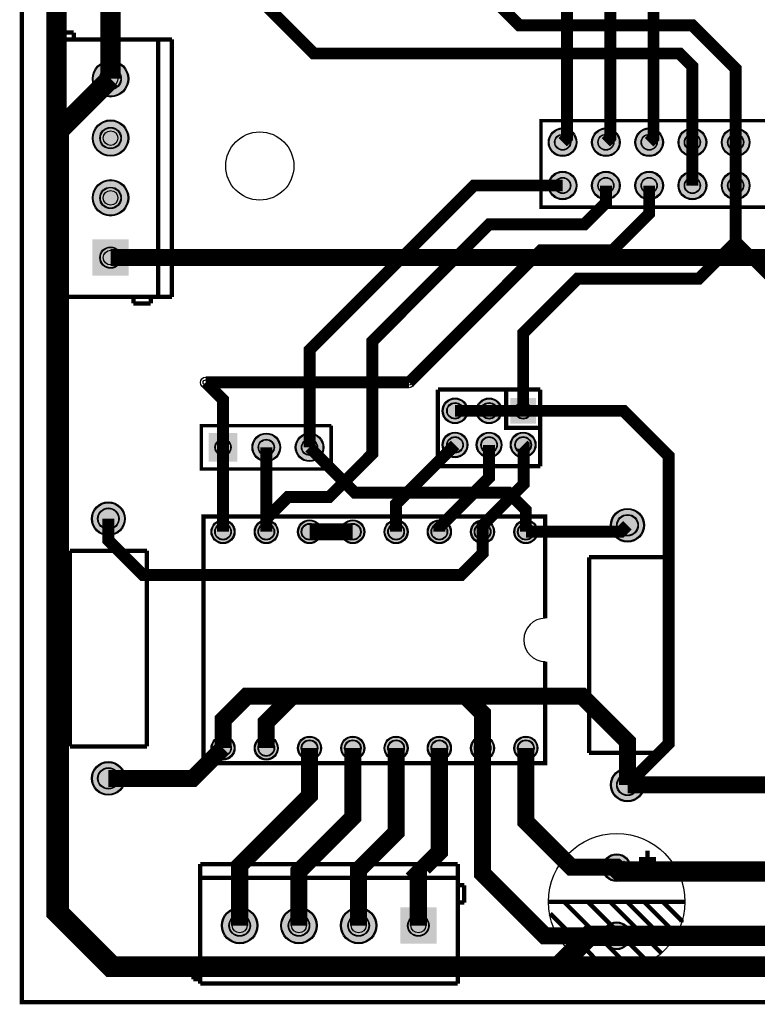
# Model space of a CAD drawing. Header units: millimetres. Extents: x 0 to 100, y -100 to 0.
# Tile 1 of 3: x 0 to 43, y -100 to -42. Entities that reach past the tile are written whole.
import ezdxf

# ---------------------------------------------------------------- set-up
doc = ezdxf.new("R2010")
doc.units = ezdxf.units.MM
for name, color, linetype, true_color in [('BoardOutline', 7, 'Continuous', 0xff00ff), ('BottomLayer', 7, 'Continuous', 0x0000ff), ('BottomSolderMaskLayer', 7, 'Continuous', 0xaa00ff), ('Document', 7, 'Continuous', 0xffffff), ('Hole', 7, 'Continuous', 0x222222), ('Multi-Layer', 7, 'Continuous', 0xc0c0c0), ('TopLayer', 7, 'Continuous', 0xff0000), ('TopSilkLayer', 7, 'Continuous', 0xffcc00), ('TopSolderMaskLayer', 7, 'Continuous', 0x800080)]:
    doc.layers.add(name, color=color, linetype=linetype, true_color=true_color)

msp = doc.modelspace()

# ---------------------------------------------------------------- hatches: boundary and pattern name
at = {"layer": 'BottomSolderMaskLayer'}
for points in [[(4.14, -45.809, 1), (6.274, -45.809, 1)], [(4.14, -49.289, 1), (6.274, -49.289, 1)], [(30.912, -49.53, 1), (32.588, -49.53, 1)], [(33.452, -49.53, 1), (35.128, -49.53, 1)], [(35.992, -49.53, 1), (37.668, -49.53, 1)], [(38.532, -49.53, 1), (40.208, -49.53, 1)], [(41.072, -49.53, 1), (42.748, -49.53, 1)], [(30.912, -52.07, 1), (32.588, -52.07, 1)], [(33.452, -52.07, 1), (35.128, -52.07, 1)], [(35.992, -52.07, 1), (37.668, -52.07, 1)], [(38.532, -52.07, 1), (40.208, -52.07, 1)], [(41.072, -52.07, 1), (42.748, -52.07, 1)], [(4.14, -52.794, 1), (6.274, -52.794, 1)], [(4.14, -57.366), (4.14, -55.232), (6.274, -55.232), (6.274, -57.366)], [(24.681, -65.294, 1), (26.183, -65.294, 1)], [(26.681, -65.294, 1), (28.183, -65.294, 1)], [(30.183, -66.045), (28.681, -66.045), (28.681, -64.543), (30.183, -64.543)], [(10.973, -66.599), (12.649, -66.599), (12.649, -68.275), (10.973, -68.275)], [(13.513, -67.437, 1), (15.189, -67.437, 1)], [(16.053, -67.437, 1), (17.729, -67.437, 1)], [(24.681, -67.294, 1), (26.183, -67.294, 1)], [(26.681, -67.294, 1), (28.183, -67.294, 1)], [(28.681, -67.294, 1), (30.183, -67.294, 1)], [(4.089, -71.628, 1), (6.071, -71.628, 1)], [(34.569, -72.009, 1), (36.551, -72.009, 1)], [(11.11, -72.39, 1), (12.512, -72.39, 1)], [(13.65, -72.39, 1), (15.052, -72.39, 1)], [(16.19, -72.39, 1), (17.592, -72.39, 1)], [(18.73, -72.39, 1), (20.132, -72.39, 1)], [(21.27, -72.39, 1), (22.672, -72.39, 1)], [(23.81, -72.39, 1), (25.212, -72.39, 1)], [(26.35, -72.39, 1), (27.752, -72.39, 1)], [(28.89, -72.39, 1), (30.292, -72.39, 1)], [(11.11, -85.09, 1), (12.512, -85.09, 1)], [(13.65, -85.09, 1), (15.052, -85.09, 1)], [(16.19, -85.09, 1), (17.592, -85.09, 1)], [(18.73, -85.09, 1), (20.132, -85.09, 1)], [(21.27, -85.09, 1), (22.672, -85.09, 1)], [(23.81, -85.09, 1), (25.212, -85.09, 1)], [(26.35, -85.09, 1), (27.752, -85.09, 1)], [(28.89, -85.09, 1), (30.292, -85.09, 1)], [(4.089, -86.868, 1), (6.071, -86.868, 1)], [(34.569, -87.249, 1), (36.551, -87.249, 1)], [(34.112, -92.108, 1), (35.738, -92.108, 1)], [(11.722, -95.504, 1), (13.856, -95.504, 1)], [(15.202, -95.504, 1), (17.336, -95.504, 1)], [(18.707, -95.504, 1), (20.841, -95.504, 1)], [(24.346, -96.571), (22.212, -96.571), (22.212, -94.437), (24.346, -94.437)], [(34.112, -96.106, 1), (35.738, -96.106, 1)]]:
    msp.add_hatch(color=256, dxfattribs=at).paths.add_polyline_path(points)
at = {"layer": 'Multi-Layer'}
for points in [[(4.191, -45.809, 1), (6.223, -45.809, 1)], [(4.191, -49.289, 1), (6.223, -49.289, 1)], [(30.963, -49.53, 1), (32.537, -49.53, 1)], [(33.503, -49.53, 1), (35.077, -49.53, 1)], [(36.043, -49.53, 1), (37.617, -49.53, 1)], [(38.583, -49.53, 1), (40.157, -49.53, 1)], [(41.123, -49.53, 1), (42.697, -49.53, 1)], [(30.963, -52.07, 1), (32.537, -52.07, 1)], [(33.503, -52.07, 1), (35.077, -52.07, 1)], [(36.043, -52.07, 1), (37.617, -52.07, 1)], [(38.583, -52.07, 1), (40.157, -52.07, 1)], [(41.123, -52.07, 1), (42.697, -52.07, 1)], [(4.191, -52.794, 1), (6.223, -52.794, 1)], [(4.191, -57.315), (4.191, -55.283), (6.223, -55.283), (6.223, -57.315)], [(24.732, -65.294, 1), (26.132, -65.294, 1)], [(26.732, -65.294, 1), (28.132, -65.294, 1)], [(30.132, -65.994), (28.732, -65.994), (28.732, -64.594), (30.132, -64.594)], [(11.024, -66.65), (12.598, -66.65), (12.598, -68.225), (11.024, -68.225)], [(13.564, -67.437, 1), (15.138, -67.437, 1)], [(16.104, -67.437, 1), (17.678, -67.437, 1)], [(24.732, -67.294, 1), (26.132, -67.294, 1)], [(26.732, -67.294, 1), (28.132, -67.294, 1)], [(28.732, -67.294, 1), (30.132, -67.294, 1)], [(4.14, -71.628, 1), (6.02, -71.628, 1)], [(34.62, -72.009, 1), (36.5, -72.009, 1)], [(11.161, -72.39, 1), (12.461, -72.39, 1)], [(13.701, -72.39, 1), (15.001, -72.39, 1)], [(16.241, -72.39, 1), (17.541, -72.39, 1)], [(18.781, -72.39, 1), (20.081, -72.39, 1)], [(21.321, -72.39, 1), (22.621, -72.39, 1)], [(23.861, -72.39, 1), (25.161, -72.39, 1)], [(26.401, -72.39, 1), (27.701, -72.39, 1)], [(28.941, -72.39, 1), (30.241, -72.39, 1)], [(11.161, -85.09, 1), (12.461, -85.09, 1)], [(13.701, -85.09, 1), (15.001, -85.09, 1)], [(16.241, -85.09, 1), (17.541, -85.09, 1)], [(18.781, -85.09, 1), (20.081, -85.09, 1)], [(21.321, -85.09, 1), (22.621, -85.09, 1)], [(23.861, -85.09, 1), (25.161, -85.09, 1)], [(26.401, -85.09, 1), (27.701, -85.09, 1)], [(28.941, -85.09, 1), (30.241, -85.09, 1)], [(4.14, -86.868, 1), (6.02, -86.868, 1)], [(34.62, -87.249, 1), (36.5, -87.249, 1)], [(34.163, -92.108, 1), (35.687, -92.108, 1)], [(11.773, -95.504, 1), (13.805, -95.504, 1)], [(15.253, -95.504, 1), (17.285, -95.504, 1)], [(18.758, -95.504, 1), (20.79, -95.504, 1)], [(24.295, -96.52), (22.263, -96.52), (22.263, -94.488), (24.295, -94.488)], [(34.163, -96.106, 1), (35.687, -96.106, 1)]]:
    msp.add_hatch(color=256, dxfattribs=at).paths.add_polyline_path(points)
at = {"layer": 'TopSolderMaskLayer'}
for points in [[(4.14, -45.809, 1), (6.274, -45.809, 1)], [(4.14, -49.289, 1), (6.274, -49.289, 1)], [(30.912, -49.53, 1), (32.588, -49.53, 1)], [(33.452, -49.53, 1), (35.128, -49.53, 1)], [(35.992, -49.53, 1), (37.668, -49.53, 1)], [(38.532, -49.53, 1), (40.208, -49.53, 1)], [(41.072, -49.53, 1), (42.748, -49.53, 1)], [(30.912, -52.07, 1), (32.588, -52.07, 1)], [(33.452, -52.07, 1), (35.128, -52.07, 1)], [(35.992, -52.07, 1), (37.668, -52.07, 1)], [(38.532, -52.07, 1), (40.208, -52.07, 1)], [(41.072, -52.07, 1), (42.748, -52.07, 1)], [(4.14, -52.794, 1), (6.274, -52.794, 1)], [(4.14, -57.366), (4.14, -55.232), (6.274, -55.232), (6.274, -57.366)], [(24.681, -65.294, 1), (26.183, -65.294, 1)], [(26.681, -65.294, 1), (28.183, -65.294, 1)], [(30.183, -66.045), (28.681, -66.045), (28.681, -64.543), (30.183, -64.543)], [(10.973, -66.599), (12.649, -66.599), (12.649, -68.275), (10.973, -68.275)], [(13.513, -67.437, 1), (15.189, -67.437, 1)], [(16.053, -67.437, 1), (17.729, -67.437, 1)], [(24.681, -67.294, 1), (26.183, -67.294, 1)], [(26.681, -67.294, 1), (28.183, -67.294, 1)], [(28.681, -67.294, 1), (30.183, -67.294, 1)], [(4.089, -71.628, 1), (6.071, -71.628, 1)], [(34.569, -72.009, 1), (36.551, -72.009, 1)], [(11.11, -72.39, 1), (12.512, -72.39, 1)], [(13.65, -72.39, 1), (15.052, -72.39, 1)], [(16.19, -72.39, 1), (17.592, -72.39, 1)], [(18.73, -72.39, 1), (20.132, -72.39, 1)], [(21.27, -72.39, 1), (22.672, -72.39, 1)], [(23.81, -72.39, 1), (25.212, -72.39, 1)], [(26.35, -72.39, 1), (27.752, -72.39, 1)], [(28.89, -72.39, 1), (30.292, -72.39, 1)], [(11.11, -85.09, 1), (12.512, -85.09, 1)], [(13.65, -85.09, 1), (15.052, -85.09, 1)], [(16.19, -85.09, 1), (17.592, -85.09, 1)], [(18.73, -85.09, 1), (20.132, -85.09, 1)], [(21.27, -85.09, 1), (22.672, -85.09, 1)], [(23.81, -85.09, 1), (25.212, -85.09, 1)], [(26.35, -85.09, 1), (27.752, -85.09, 1)], [(28.89, -85.09, 1), (30.292, -85.09, 1)], [(4.089, -86.868, 1), (6.071, -86.868, 1)], [(34.569, -87.249, 1), (36.551, -87.249, 1)], [(34.112, -92.108, 1), (35.738, -92.108, 1)], [(11.722, -95.504, 1), (13.856, -95.504, 1)], [(15.202, -95.504, 1), (17.336, -95.504, 1)], [(18.707, -95.504, 1), (20.841, -95.504, 1)], [(24.346, -96.571), (22.212, -96.571), (22.212, -94.437), (24.346, -94.437)], [(34.112, -96.106, 1), (35.738, -96.106, 1)]]:
    msp.add_hatch(color=256, dxfattribs=at).paths.add_polyline_path(points)

# ---------------------------------------------------------------- linework, layer by layer
at = {"layer": 'BoardOutline', "const_width": 0.254}
msp.add_lwpolyline([(0, 0), (100, 0), (100, -100), (0, -100), (0, 0)], close=True, dxfattribs=at)
at = {"layer": 'BottomLayer'}
for points, const_width in [([(5.207, -45.809), (5.207, -11.43), (8.763, -7.874), (13.622, -7.874), (13.716, -7.78)], 1.2), ([(39.37, -49.53), (39.37, -45.085), (38.608, -44.323), (17.145, -44.323), (10.287, -37.465), (10.287, -16.51), (11.938, -14.859), (14.605, -14.859), (15.875, -16.129), (15.875, -20.574), (17.145, -21.844), (20.193, -21.844), (21.463, -20.574)], 0.7), ([(23.082, -39.1), (25.638, -39.1), (29.21, -42.672), (39.37, -42.672), (41.91, -45.212), (41.91, -49.53)], 0.7), ([(34.925, -96.106), (33.307, -96.106), (31.496, -97.917), (5.334, -97.917), (2.159, -94.742), (2.159, -48.857), (5.207, -45.809)], 1.2), ([(93.472, -56.172), (93.345, -56.299), (5.207, -56.299)], 1), ([(22.733, -63.627), (10.795, -63.627)], 0.7), ([(29.591, -72.39), (29.591, -71.12), (28.575, -70.104), (19.558, -70.104), (16.891, -67.437)], 0.7), ([(27.051, -85.09), (27.051, -83.058), (26.035, -82.042), (13.208, -82.042), (11.811, -83.439), (11.811, -85.09)], 1), ([(34.925, -96.106), (51.148, -96.106), (53.34, -98.298), (85.946, -98.298), (88.138, -96.106)], 1.2)]:
    msp.add_lwpolyline(points, dxfattribs=dict(at, const_width=const_width))
at = {"layer": 'BottomSolderMaskLayer'}
for centre, radius in [((5.207, -45.809), 1.067), ((5.207, -45.809), 0.629), ((5.207, -49.289), 1.067), ((5.207, -49.289), 0.629), ((31.75, -49.53), 0.838), ((31.75, -49.53), 0.473), ((34.29, -49.53), 0.838), ((34.29, -49.53), 0.473), ((36.83, -49.53), 0.838), ((36.83, -49.53), 0.473), ((39.37, -49.53), 0.838), ((39.37, -49.53), 0.473), ((41.91, -49.53), 0.838), ((41.91, -49.53), 0.473), ((31.75, -52.07), 0.838), ((34.29, -52.07), 0.838), ((36.83, -52.07), 0.838), ((39.37, -52.07), 0.838), ((41.91, -52.07), 0.838), ((5.207, -52.794), 1.067), ((31.75, -52.07), 0.473), ((34.29, -52.07), 0.473), ((36.83, -52.07), 0.473), ((39.37, -52.07), 0.473), ((41.91, -52.07), 0.473), ((5.207, -52.794), 0.629), ((5.207, -56.299), 0.629), ((25.432, -65.294), 0.751), ((27.432, -65.294), 0.751), ((25.432, -65.294), 0.483), ((27.432, -65.294), 0.483), ((29.432, -65.294), 0.483), ((11.811, -67.437), 0.473), ((14.351, -67.437), 0.838), ((14.351, -67.437), 0.473), ((16.891, -67.437), 0.838), ((16.891, -67.437), 0.473), ((25.432, -67.294), 0.751), ((25.432, -67.294), 0.483), ((27.432, -67.294), 0.751), ((27.432, -67.294), 0.483), ((29.432, -67.294), 0.751), ((29.432, -67.294), 0.483), ((5.08, -71.628), 0.991), ((5.08, -71.628), 0.632), ((35.56, -72.009), 0.991), ((35.56, -72.009), 0.632), ((11.811, -72.39), 0.701), ((11.811, -72.39), 0.485), ((14.351, -72.39), 0.701), ((14.351, -72.39), 0.485), ((16.891, -72.39), 0.701), ((16.891, -72.39), 0.485), ((19.431, -72.39), 0.701), ((19.431, -72.39), 0.485), ((21.971, -72.39), 0.701), ((21.971, -72.39), 0.485), ((24.511, -72.39), 0.701), ((24.511, -72.39), 0.485), ((27.051, -72.39), 0.701), ((27.051, -72.39), 0.485), ((29.591, -72.39), 0.701), ((29.591, -72.39), 0.485), ((11.811, -85.09), 0.701), ((11.811, -85.09), 0.485), ((14.351, -85.09), 0.701), ((14.351, -85.09), 0.485), ((16.891, -85.09), 0.701), ((16.891, -85.09), 0.485), ((19.431, -85.09), 0.701), ((19.431, -85.09), 0.485), ((21.971, -85.09), 0.701), ((21.971, -85.09), 0.485), ((24.511, -85.09), 0.701), ((24.511, -85.09), 0.485), ((27.051, -85.09), 0.701), ((27.051, -85.09), 0.485), ((29.591, -85.09), 0.701), ((29.591, -85.09), 0.485), ((5.08, -86.868), 0.991), ((5.08, -86.868), 0.632), ((35.56, -87.249), 0.991), ((35.56, -87.249), 0.632), ((34.925, -92.108), 0.813), ((34.925, -92.108), 0.488), ((12.789, -95.504), 1.067), ((16.269, -95.504), 1.067), ((19.774, -95.504), 1.067), ((12.789, -95.504), 0.629), ((16.269, -95.504), 0.629), ((19.774, -95.504), 0.629), ((23.279, -95.504), 0.629), ((34.925, -96.106), 0.813), ((34.925, -96.106), 0.488)]:
    msp.add_circle(centre, radius, dxfattribs=at)
at = {"layer": 'Document', "const_width": 0.254}
for points in [[(2.057, -43.498), (2.057, -43.091)], [(2.057, -43.091), (3.048, -43.091)], [(3.048, -43.091), (3.048, -43.498)], [(6.553, -58.611), (6.553, -58.992)], [(6.553, -58.992), (7.569, -58.992)], [(7.569, -58.992), (7.569, -58.611)], [(25.972, -93.142), (25.591, -93.142)], [(25.972, -94.158), (25.972, -93.142)], [(25.591, -94.158), (25.972, -94.158)], [(10.071, -98.654), (10.071, -97.663)], [(10.071, -97.663), (10.478, -97.663)], [(10.478, -98.654), (10.071, -98.654)]]:
    msp.add_lwpolyline(points, dxfattribs=at)
at = {"layer": 'Document'}
for centre in [(5.207, -45.809), (5.207, -49.289), (5.207, -52.794), (5.207, -56.299), (12.789, -95.504), (16.269, -95.504), (19.774, -95.504), (23.279, -95.504)]:
    msp.add_circle(centre, 0.432, dxfattribs=at)
at = {"layer": 'Hole'}
for centre in [(10.795, -63.627), (22.733, -63.627)]:
    msp.add_circle(centre, 0.152, dxfattribs=at)
at = {"layer": 'Multi-Layer'}
for centre, radius in [((5.207, -45.809), 1.016), ((5.207, -45.809), 0.599), ((5.207, -49.289), 1.016), ((5.207, -49.289), 0.599), ((13.97, -50.927), 2), ((31.75, -49.53), 0.787), ((31.75, -49.53), 0.445), ((34.29, -49.53), 0.787), ((34.29, -49.53), 0.445), ((36.83, -49.53), 0.787), ((36.83, -49.53), 0.445), ((39.37, -49.53), 0.787), ((39.37, -49.53), 0.445), ((41.91, -49.53), 0.787), ((41.91, -49.53), 0.445), ((31.75, -52.07), 0.787), ((34.29, -52.07), 0.787), ((36.83, -52.07), 0.787), ((39.37, -52.07), 0.787), ((41.91, -52.07), 0.787), ((5.207, -52.794), 1.016), ((31.75, -52.07), 0.445), ((34.29, -52.07), 0.445), ((36.83, -52.07), 0.445), ((39.37, -52.07), 0.445), ((41.91, -52.07), 0.445), ((5.207, -52.794), 0.599), ((5.207, -56.299), 0.599), ((10.795, -63.627), 0.31), ((22.733, -63.627), 0.31), ((25.432, -65.294), 0.7), ((27.432, -65.294), 0.7), ((25.432, -65.294), 0.45), ((27.432, -65.294), 0.45), ((29.432, -65.294), 0.45), ((11.811, -67.437), 0.445), ((14.351, -67.437), 0.787), ((14.351, -67.437), 0.445), ((16.891, -67.437), 0.787), ((16.891, -67.437), 0.445), ((25.432, -67.294), 0.7), ((25.432, -67.294), 0.45), ((27.432, -67.294), 0.7), ((27.432, -67.294), 0.45), ((29.432, -67.294), 0.7), ((29.432, -67.294), 0.45), ((5.08, -71.628), 0.94), ((5.08, -71.628), 0.599), ((35.56, -72.009), 0.94), ((35.56, -72.009), 0.599), ((11.811, -72.39), 0.65), ((11.811, -72.39), 0.45), ((14.351, -72.39), 0.65), ((14.351, -72.39), 0.45), ((16.891, -72.39), 0.65), ((16.891, -72.39), 0.45), ((19.431, -72.39), 0.65), ((19.431, -72.39), 0.45), ((21.971, -72.39), 0.65), ((21.971, -72.39), 0.45), ((24.511, -72.39), 0.65), ((24.511, -72.39), 0.45), ((27.051, -72.39), 0.65), ((27.051, -72.39), 0.45), ((29.591, -72.39), 0.65), ((29.591, -72.39), 0.45), ((11.811, -85.09), 0.65), ((11.811, -85.09), 0.45), ((14.351, -85.09), 0.65), ((14.351, -85.09), 0.45), ((16.891, -85.09), 0.65), ((16.891, -85.09), 0.45), ((19.431, -85.09), 0.65), ((19.431, -85.09), 0.45), ((21.971, -85.09), 0.65), ((21.971, -85.09), 0.45), ((24.511, -85.09), 0.65), ((24.511, -85.09), 0.45), ((27.051, -85.09), 0.65), ((27.051, -85.09), 0.45), ((29.591, -85.09), 0.65), ((29.591, -85.09), 0.45), ((5.08, -86.868), 0.94), ((5.08, -86.868), 0.599), ((35.56, -87.249), 0.94), ((35.56, -87.249), 0.599), ((34.925, -92.108), 0.762), ((34.925, -92.108), 0.457), ((12.789, -95.504), 1.016), ((16.269, -95.504), 1.016), ((19.774, -95.504), 1.016), ((12.789, -95.504), 0.599), ((16.269, -95.504), 0.599), ((19.774, -95.504), 0.599), ((23.279, -95.504), 0.599), ((34.925, -96.106), 0.762), ((34.925, -96.106), 0.457)]:
    msp.add_circle(centre, radius, dxfattribs=at)
at = {"layer": 'TopLayer'}
for points, const_width in [([(2.032, -17.907), (2.032, -94.742), (5.207, -97.917), (50.419, -97.917), (50.927, -98.425)], 1.2), ([(32.004, -39.116), (32.004, -49.276), (31.75, -49.53)], 0.7), ([(34.544, -39.116), (34.544, -49.276), (34.29, -49.53)], 0.7), ([(37.084, -39.116), (37.084, -49.276), (36.83, -49.53)], 0.7), ([(39.37, -49.53), (39.37, -52.07)], 0.7), ([(41.91, -49.53), (41.91, -52.07)], 0.7), ([(14.351, -72.39), (14.351, -71.628), (15.621, -70.358), (18.034, -70.358), (20.574, -67.818), (20.574, -61.214), (27.432, -54.356), (33.02, -54.356), (34.29, -53.086), (34.29, -52.07)], 0.7), ([(16.891, -67.437), (16.891, -61.722), (26.543, -52.07), (31.75, -52.07)], 0.7), ([(36.83, -52.07), (36.83, -53.721), (34.671, -55.88), (30.48, -55.88), (22.733, -63.627)], 0.7), ([(41.91, -52.07), (41.91, -55.372), (39.751, -57.531), (32.639, -57.531), (29.464, -60.706), (29.432, -60.738), (29.432, -65.294)], 0.7), ([(46.355, -64.263), (46.355, -59.817), (41.91, -55.372)], 0.7), ([(11.811, -67.437), (11.811, -64.643), (10.795, -63.627)], 0.7), ([(25.432, -65.294), (27.432, -65.294)], 0.7), ([(29.432, -65.294), (27.432, -65.294)], 0.7), ([(29.432, -65.294), (35.322, -65.294), (37.973, -67.945), (37.973, -84.836), (35.56, -87.249)], 0.7), ([(21.971, -72.39), (21.971, -70.755), (25.432, -67.294)], 0.7), ([(24.511, -72.39), (24.511, -72.136), (27.432, -69.215), (27.432, -67.294)], 0.7), ([(27.051, -72.39), (27.051, -72.009), (29.464, -69.596), (29.464, -67.326), (29.432, -67.294)], 0.7), ([(11.811, -67.437), (11.811, -72.39)], 0.7), ([(14.351, -67.437), (14.351, -72.39)], 0.7), ([(5.08, -71.628), (5.08, -72.898), (7.112, -74.93), (25.781, -74.93), (27.051, -73.66), (27.051, -72.39)], 0.7), ([(16.891, -72.39), (19.431, -72.39)], 1), ([(29.591, -72.39), (35.179, -72.39), (35.56, -72.009)], 0.7), ([(14.351, -85.09), (14.351, -83.566), (15.875, -82.042), (32.893, -82.042), (35.56, -84.709), (35.56, -87.249)], 1), ([(5.08, -86.868), (10.033, -86.868), (11.811, -85.09)], 1), ([(12.789, -95.504), (12.789, -91.986), (16.891, -87.884), (16.891, -85.09)], 1), ([(16.269, -95.504), (16.269, -92.316), (19.431, -89.154), (19.431, -85.09)], 1), ([(19.774, -95.504), (19.774, -92.24), (21.971, -90.043), (21.971, -85.09)], 1), ([(24.511, -85.09), (24.511, -91.186), (23.241, -92.456), (23.279, -92.494), (23.279, -95.504)], 1), ([(34.925, -96.106), (30.701, -96.106), (27.051, -92.456), (27.051, -85.09)], 1), ([(29.591, -85.09), (29.591, -89.408), (32.258, -92.075), (34.892, -92.075), (34.925, -92.108)], 1), ([(35.56, -87.249), (54.229, -87.249), (56.769, -89.789), (65.278, -89.789), (67.437, -87.63), (67.437, -85.217)], 1), ([(88.138, -92.108), (90.965, -92.108), (92.456, -93.599), (92.456, -96.647), (90.678, -98.425), (50.927, -98.425), (44.831, -92.329), (35.146, -92.329), (34.925, -92.108)], 1.2)]:
    msp.add_lwpolyline(points, dxfattribs=dict(at, const_width=const_width))
at = {"layer": 'TopSilkLayer'}
for points, const_width in [([(1.803, -58.611), (1.803, -43.498)], 0.254), ([(1.803, -43.498), (8.001, -43.498)], 0.254), ([(8.001, -43.498), (8.814, -43.498)], 0.254), ([(8.001, -43.498), (8.001, -58.611)], 0.254), ([(8.814, -43.498), (8.814, -58.611)], 0.254), ([(8.001, -58.611), (1.803, -58.611)], 0.254), ([(8.814, -58.611), (8.001, -58.611)], 0.254), ([(24.432, -68.544), (24.432, -64.044)], 0.254), ([(24.434, -64.044), (30.434, -64.044)], 0.254), ([(30.432, -66.294), (28.432, -66.294), (28.432, -64.044)], 0.254), ([(30.434, -64.044), (30.434, -68.544)], 0.254), ([(12.446, -66.167), (10.541, -66.167), (10.541, -68.707), (18.161, -68.707), (18.161, -66.167)], 0.203), ([(18.161, -66.167), (12.446, -66.167)], 0.203), ([(30.432, -68.544), (24.432, -68.544)], 0.254), ([(30.734, -77.47), (30.734, -71.501), (10.668, -71.501), (10.668, -85.979), (30.734, -85.979), (30.734, -80.01)], 0.254), ([(2.819, -73.508), (7.341, -73.508)], 0.254), ([(2.819, -84.989), (2.819, -73.508)], 0.254), ([(7.341, -73.508), (7.341, -84.989)], 0.254), ([(33.299, -73.889), (37.821, -73.889)], 0.254), ([(33.299, -85.37), (33.299, -73.889)], 0.254), ([(37.821, -73.889), (37.821, -85.37)], 0.254), ([(7.341, -84.989), (2.819, -84.989)], 0.254), ([(37.821, -85.37), (33.299, -85.37)], 0.254), ([(36.725, -91.107), (36.725, -92.107)], 0.254), ([(10.478, -92.71), (10.478, -91.897)], 0.254), ([(10.478, -91.897), (25.591, -91.897)], 0.254), ([(25.591, -91.897), (25.591, -92.71)], 0.254), ([(37.225, -91.607), (36.225, -91.607)], 0.254), ([(10.478, -98.908), (10.478, -92.71)], 0.254), ([(10.478, -92.71), (25.591, -92.71)], 0.254), ([(25.591, -92.71), (25.591, -98.908)], 0.254), ([(38.925, -94.107), (30.925, -94.107)], 0.254), ([(35.725, -98.007), (31.825, -94.107)], 0.254), ([(36.725, -97.607), (33.225, -94.107)], 0.254), ([(37.525, -97.107), (34.525, -94.107), (34.425, -94.107)], 0.254), ([(38.025, -96.607), (35.525, -94.107)], 0.254), ([(38.425, -96.007), (36.525, -94.107)], 0.254), ([(38.725, -95.307), (38.725, -95.207), (37.625, -94.107)], 0.254), ([(34.225, -98.007), (31.025, -94.807)], 0.254), ([(25.591, -98.908), (10.478, -98.908)], 0.254)]:
    msp.add_lwpolyline(points, dxfattribs=dict(at, const_width=const_width))
at = {"layer": 'TopSilkLayer', "const_width": 0.203}
msp.add_lwpolyline([(50.8, -48.26), (30.48, -48.26), (30.48, -53.34), (50.8, -53.34), (50.8, -48.26)], close=True, dxfattribs=at)
at = {"layer": 'TopSilkLayer'}
msp.add_circle((34.925, -94.107), 4.001, dxfattribs=at)
msp.add_arc((30.734, -78.74), 1.27, 90, 270, dxfattribs=at)
at = {"layer": 'TopSolderMaskLayer'}
for centre, radius in [((5.207, -45.809), 1.067), ((5.207, -45.809), 0.629), ((5.207, -49.289), 1.067), ((5.207, -49.289), 0.629), ((31.75, -49.53), 0.838), ((31.75, -49.53), 0.473), ((34.29, -49.53), 0.838), ((34.29, -49.53), 0.473), ((36.83, -49.53), 0.838), ((36.83, -49.53), 0.473), ((39.37, -49.53), 0.838), ((39.37, -49.53), 0.473), ((41.91, -49.53), 0.838), ((41.91, -49.53), 0.473), ((31.75, -52.07), 0.838), ((34.29, -52.07), 0.838), ((36.83, -52.07), 0.838), ((39.37, -52.07), 0.838), ((41.91, -52.07), 0.838), ((5.207, -52.794), 1.067), ((31.75, -52.07), 0.473), ((34.29, -52.07), 0.473), ((36.83, -52.07), 0.473), ((39.37, -52.07), 0.473), ((41.91, -52.07), 0.473), ((5.207, -52.794), 0.629), ((5.207, -56.299), 0.629), ((25.432, -65.294), 0.751), ((27.432, -65.294), 0.751), ((25.432, -65.294), 0.483), ((27.432, -65.294), 0.483), ((29.432, -65.294), 0.483), ((11.811, -67.437), 0.473), ((14.351, -67.437), 0.838), ((14.351, -67.437), 0.473), ((16.891, -67.437), 0.838), ((16.891, -67.437), 0.473), ((25.432, -67.294), 0.751), ((25.432, -67.294), 0.483), ((27.432, -67.294), 0.751), ((27.432, -67.294), 0.483), ((29.432, -67.294), 0.751), ((29.432, -67.294), 0.483), ((5.08, -71.628), 0.991), ((5.08, -71.628), 0.632), ((35.56, -72.009), 0.991), ((35.56, -72.009), 0.632), ((11.811, -72.39), 0.701), ((11.811, -72.39), 0.485), ((14.351, -72.39), 0.701), ((14.351, -72.39), 0.485), ((16.891, -72.39), 0.701), ((16.891, -72.39), 0.485), ((19.431, -72.39), 0.701), ((19.431, -72.39), 0.485), ((21.971, -72.39), 0.701), ((21.971, -72.39), 0.485), ((24.511, -72.39), 0.701), ((24.511, -72.39), 0.485), ((27.051, -72.39), 0.701), ((27.051, -72.39), 0.485), ((29.591, -72.39), 0.701), ((29.591, -72.39), 0.485), ((11.811, -85.09), 0.701), ((11.811, -85.09), 0.485), ((14.351, -85.09), 0.701), ((14.351, -85.09), 0.485), ((16.891, -85.09), 0.701), ((16.891, -85.09), 0.485), ((19.431, -85.09), 0.701), ((19.431, -85.09), 0.485), ((21.971, -85.09), 0.701), ((21.971, -85.09), 0.485), ((24.511, -85.09), 0.701), ((24.511, -85.09), 0.485), ((27.051, -85.09), 0.701), ((27.051, -85.09), 0.485), ((29.591, -85.09), 0.701), ((29.591, -85.09), 0.485), ((5.08, -86.868), 0.991), ((5.08, -86.868), 0.632), ((35.56, -87.249), 0.991), ((35.56, -87.249), 0.632), ((34.925, -92.108), 0.813), ((34.925, -92.108), 0.488), ((12.789, -95.504), 1.067), ((16.269, -95.504), 1.067), ((19.774, -95.504), 1.067), ((12.789, -95.504), 0.629), ((16.269, -95.504), 0.629), ((19.774, -95.504), 0.629), ((23.279, -95.504), 0.629), ((34.925, -96.106), 0.813), ((34.925, -96.106), 0.488)]:
    msp.add_circle(centre, radius, dxfattribs=at)

doc.saveas('drawing.dxf')
